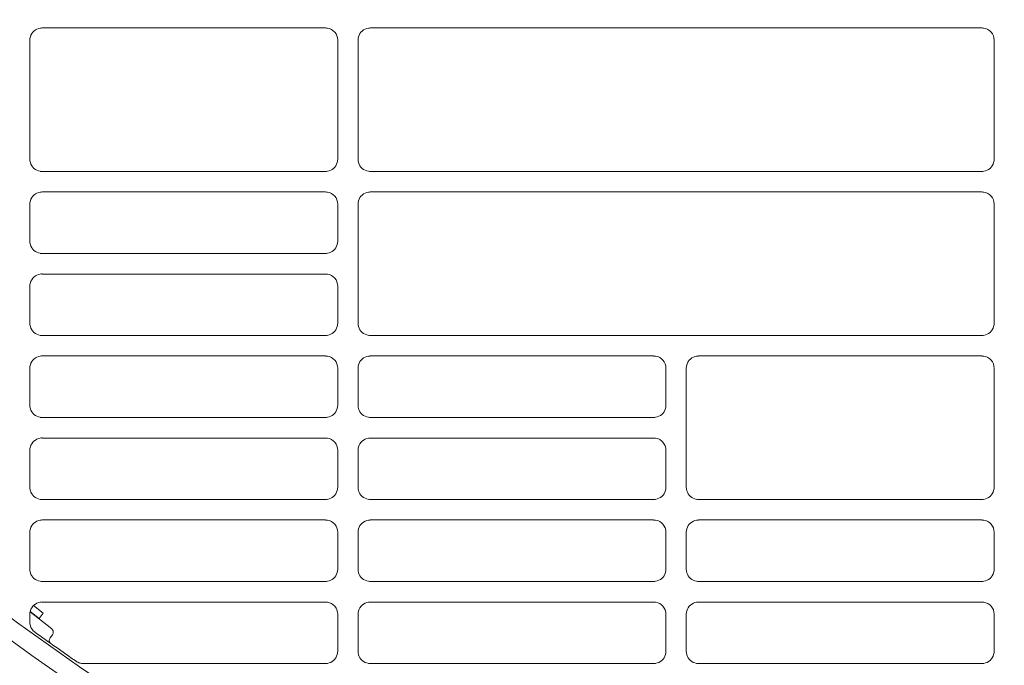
# Model space of a CAD drawing. Header units: millimetres. Extents: x -3034 to 546681, y -100001 to 133386.
# Tile 160 of 173: x 102399 to 102519, y -18300 to -18221. Entities that reach past the tile are written whole.
import ezdxf

# ---------------------------------------------------------------- set-up
doc = ezdxf.new("R2010")
doc.units = ezdxf.units.MM
doc.linetypes.add('ACAD_ISO03W100', pattern=[150, 60, -90])
doc.layers.get('Defpoints').update_dxf_attribs({"color": 252})
for name, color, linetype in [('___INST__AR_podstawy', 3, 'Continuous'), ('DETAIL', 5, 'Continuous'), ('ELEK CIENKIE', 80, 'Continuous'), ('ELEK ODGROMÓWKA', 214, 'Continuous')]:
    doc.layers.add(name, color=color, linetype=linetype)
doc.layers.add('I_WYMIARY', color=6, linetype='Continuous', lineweight=18)
doc.styles.add('DETALE1_100', font='arial.ttf', dxfattribs={"width": 0.6, "height": 200})
doc.dimstyles.new('Detale 1_100', dxfattribs={"dimscale": 0.12, "dimtxt": 250, "dimasz": 20, "dimexe": 50, "dimexo": 0, "dimgap": 30, "dimtad": 1, "dimdec": 1, "dimlfac": 0.1, "dimzin": 9, "dimdsep": 46, "dimtxsty": 'DETALE1_100', "dimblk1": 'DIM_KRESKA_', "dimblk2": 'DIM_KRESKA_', "dimsah": 1, "dimcen": 0, "dimse1": 1, "dimse2": 1, "dimclrd": 256, "dimclre": 256, "dimclrt": 256, "dimadec": 0, "dimazin": 0, "dimtfac": 0.01, "dimtdec": 1, "dimtix": 1, "dimtofl": 0, "dimtmove": 0, "dimatfit": 3, "dimfxl": 1, "dimtolj": 1, "dimtzin": 12, "dimlwd": -1, "dimarcsym": 0})

# ---------------------------------------------------------------- blocks, each defined once
blk = doc.blocks.new('iglice')
at = {"layer": 'ELEK CIENKIE', "color": 80, "linetype": 'ACAD_ISO03W100', "ltscale": 3}
blk.add_circle((-5706.4, 7322.5), 4350, dxfattribs=at)
blk = doc.blocks.new('wentDACH')
at = {"layer": 'DETAIL', "color": 8, "linetype": 'Continuous', "lineweight": 9}
for p, q in [((-83634.35, 25177.97), (-83634.25, 25178.16)), ((-83634.25, 25178.16), (-83634.12, 25178.32)), ((-83634.12, 25178.32), (-83633.98, 25178.47)), ((-83633.98, 25178.47), (-83633.81, 25178.6)), ((-83633.81, 25178.6), (-83633.62, 25178.7)), ((-83633.62, 25178.7), (-83633.43, 25178.78)), ((-83633.43, 25178.78), (-83633.22, 25178.83)), ((-83598.46, 25178.85), (-83632.99, 25178.85)), ((-83594.35, 25177.97), (-83594.25, 25178.16)), ((-83594.25, 25178.16), (-83594.13, 25178.32)), ((-83594.13, 25178.32), (-83593.98, 25178.47)), ((-83593.98, 25178.47), (-83593.81, 25178.6)), ((-83593.81, 25178.6), (-83593.62, 25178.7)), ((-83593.62, 25178.7), (-83593.43, 25178.78)), ((-83593.43, 25178.78), (-83593.22, 25178.83)), ((-83518.46, 25178.85), (-83592.99, 25178.85)), ((-83634.48, 25177.36), (-83634.47, 25177.57)), ((-83634.48, 25177.36), (-83634.48, 25162.84)), ((-83634.47, 25177.57), (-83634.42, 25177.77)), ((-83634.42, 25177.77), (-83634.35, 25177.97)), ((-83596.96, 25162.84), (-83596.96, 25177.35)), ((-83594.48, 25177.35), (-83594.47, 25177.56)), ((-83594.48, 25177.35), (-83594.48, 25162.84)), ((-83594.47, 25177.56), (-83594.42, 25177.77)), ((-83594.42, 25177.77), (-83594.35, 25177.97)), ((-83516.96, 25162.84), (-83516.96, 25177.35)), ((-83634.47, 25162.63), (-83634.48, 25162.84)), ((-83634.42, 25162.42), (-83634.47, 25162.63)), ((-83596.97, 25162.63), (-83597.02, 25162.43)), ((-83596.96, 25162.84), (-83596.97, 25162.63)), ((-83594.47, 25162.63), (-83594.48, 25162.84)), ((-83594.43, 25162.42), (-83594.47, 25162.63)), ((-83516.97, 25162.63), (-83517.02, 25162.43)), ((-83516.96, 25162.84), (-83516.97, 25162.63)), ((-83634.35, 25162.22), (-83634.42, 25162.42)), ((-83634.25, 25162.04), (-83634.35, 25162.22)), ((-83634.13, 25161.87), (-83634.25, 25162.04)), ((-83633.98, 25161.72), (-83634.13, 25161.87)), ((-83633.81, 25161.59), (-83633.98, 25161.72)), ((-83633.63, 25161.49), (-83633.81, 25161.59)), ((-83633.43, 25161.41), (-83633.63, 25161.49)), ((-83633.23, 25161.36), (-83633.43, 25161.41)), ((-83632.99, 25161.35), (-83598.45, 25161.35)), ((-83598.01, 25161.41), (-83598.22, 25161.36)), ((-83597.81, 25161.49), (-83598.01, 25161.41)), ((-83597.63, 25161.59), (-83597.81, 25161.49)), ((-83597.46, 25161.72), (-83597.63, 25161.59)), ((-83597.31, 25161.87), (-83597.46, 25161.72)), ((-83597.19, 25162.04), (-83597.31, 25161.87)), ((-83597.09, 25162.23), (-83597.19, 25162.04)), ((-83597.02, 25162.43), (-83597.09, 25162.23)), ((-83594.35, 25162.22), (-83594.43, 25162.42)), ((-83594.25, 25162.04), (-83594.35, 25162.22)), ((-83594.13, 25161.87), (-83594.25, 25162.04)), ((-83593.98, 25161.72), (-83594.13, 25161.87)), ((-83593.81, 25161.59), (-83593.98, 25161.72)), ((-83593.63, 25161.49), (-83593.81, 25161.59)), ((-83593.43, 25161.41), (-83593.63, 25161.49)), ((-83593.23, 25161.36), (-83593.43, 25161.41)), ((-83592.99, 25161.35), (-83518.45, 25161.35)), ((-83518.01, 25161.41), (-83518.22, 25161.36)), ((-83517.81, 25161.49), (-83518.01, 25161.41)), ((-83517.63, 25161.59), (-83517.81, 25161.49)), ((-83517.46, 25161.72), (-83517.63, 25161.59)), ((-83517.32, 25161.87), (-83517.46, 25161.72)), ((-83517.19, 25162.04), (-83517.32, 25161.87)), ((-83517.09, 25162.23), (-83517.19, 25162.04)), ((-83517.02, 25162.43), (-83517.09, 25162.23)), ((-83634.47, 25157.57), (-83634.42, 25157.77)), ((-83634.42, 25157.77), (-83634.35, 25157.97)), ((-83634.35, 25157.97), (-83634.25, 25158.16)), ((-83634.25, 25158.16), (-83634.12, 25158.33)), ((-83634.12, 25158.33), (-83633.98, 25158.47)), ((-83633.98, 25158.47), (-83633.81, 25158.6)), ((-83633.81, 25158.6), (-83633.62, 25158.7)), ((-83633.62, 25158.7), (-83633.43, 25158.78)), ((-83633.43, 25158.78), (-83633.22, 25158.83)), ((-83598.46, 25158.85), (-83632.99, 25158.85)), ((-83594.47, 25157.57), (-83594.42, 25157.77)), ((-83594.42, 25157.77), (-83594.35, 25157.97)), ((-83594.35, 25157.97), (-83594.25, 25158.16)), ((-83594.25, 25158.16), (-83594.13, 25158.32)), ((-83594.13, 25158.32), (-83593.98, 25158.47)), ((-83593.98, 25158.47), (-83593.81, 25158.6)), ((-83593.81, 25158.6), (-83593.62, 25158.7)), ((-83593.62, 25158.7), (-83593.43, 25158.78)), ((-83593.43, 25158.78), (-83593.22, 25158.83)), ((-83518.46, 25158.85), (-83592.99, 25158.85)), ((-83634.48, 25157.36), (-83634.47, 25157.57)), ((-83634.48, 25157.36), (-83634.48, 25152.84)), ((-83596.96, 25152.85), (-83596.96, 25157.35)), ((-83594.48, 25157.36), (-83594.47, 25157.57)), ((-83594.48, 25157.36), (-83594.48, 25142.84)), ((-83516.96, 25142.84), (-83516.96, 25157.35)), ((-83634.47, 25152.63), (-83634.48, 25152.84)), ((-83634.42, 25152.42), (-83634.47, 25152.63)), ((-83634.35, 25152.22), (-83634.42, 25152.42)), ((-83634.25, 25152.04), (-83634.35, 25152.22)), ((-83634.13, 25151.87), (-83634.25, 25152.04)), ((-83633.98, 25151.72), (-83634.13, 25151.87)), ((-83597.31, 25151.87), (-83597.46, 25151.72)), ((-83597.19, 25152.04), (-83597.31, 25151.87)), ((-83597.09, 25152.23), (-83597.19, 25152.04)), ((-83597.02, 25152.43), (-83597.09, 25152.23)), ((-83596.97, 25152.64), (-83597.02, 25152.43)), ((-83596.96, 25152.85), (-83596.97, 25152.64)), ((-83633.81, 25151.59), (-83633.98, 25151.72)), ((-83633.63, 25151.49), (-83633.81, 25151.59)), ((-83633.43, 25151.41), (-83633.63, 25151.49)), ((-83633.23, 25151.37), (-83633.43, 25151.41)), ((-83632.99, 25151.35), (-83598.45, 25151.35)), ((-83598.01, 25151.41), (-83598.22, 25151.37)), ((-83597.81, 25151.49), (-83598.01, 25151.41)), ((-83597.63, 25151.59), (-83597.81, 25151.49)), ((-83597.46, 25151.72), (-83597.63, 25151.59)), ((-83634.35, 25147.97), (-83634.25, 25148.15)), ((-83634.25, 25148.15), (-83634.12, 25148.32)), ((-83634.12, 25148.32), (-83633.98, 25148.47)), ((-83633.98, 25148.47), (-83633.81, 25148.6)), ((-83633.81, 25148.6), (-83633.62, 25148.7)), ((-83633.62, 25148.7), (-83633.43, 25148.78)), ((-83633.43, 25148.78), (-83633.22, 25148.83)), ((-83598.46, 25148.84), (-83632.99, 25148.84)), ((-83634.48, 25147.35), (-83634.47, 25147.56)), ((-83634.48, 25147.35), (-83634.48, 25142.84)), ((-83634.47, 25147.56), (-83634.42, 25147.77)), ((-83634.42, 25147.77), (-83634.35, 25147.97)), ((-83596.96, 25142.84), (-83596.96, 25147.35)), ((-83634.47, 25142.63), (-83634.48, 25142.84)), ((-83634.42, 25142.42), (-83634.47, 25142.63)), ((-83634.35, 25142.22), (-83634.42, 25142.42)), ((-83634.25, 25142.04), (-83634.35, 25142.22)), ((-83597.09, 25142.23), (-83597.19, 25142.04)), ((-83597.02, 25142.43), (-83597.09, 25142.23)), ((-83596.97, 25142.63), (-83597.02, 25142.43)), ((-83596.96, 25142.84), (-83596.97, 25142.63)), ((-83594.47, 25142.63), (-83594.48, 25142.84)), ((-83594.43, 25142.42), (-83594.47, 25142.63)), ((-83594.35, 25142.22), (-83594.43, 25142.42)), ((-83594.25, 25142.04), (-83594.35, 25142.22)), ((-83517.09, 25142.23), (-83517.19, 25142.04)), ((-83517.02, 25142.43), (-83517.09, 25142.23)), ((-83516.97, 25142.63), (-83517.02, 25142.43)), ((-83516.96, 25142.84), (-83516.97, 25142.63)), ((-83634.13, 25141.87), (-83634.25, 25142.04)), ((-83633.98, 25141.72), (-83634.13, 25141.87)), ((-83633.81, 25141.59), (-83633.98, 25141.72)), ((-83633.63, 25141.49), (-83633.81, 25141.59)), ((-83633.43, 25141.41), (-83633.63, 25141.49)), ((-83633.23, 25141.36), (-83633.43, 25141.41)), ((-83632.99, 25141.35), (-83598.45, 25141.35)), ((-83598.01, 25141.41), (-83598.22, 25141.36)), ((-83597.81, 25141.49), (-83598.01, 25141.41)), ((-83597.63, 25141.59), (-83597.81, 25141.49)), ((-83597.46, 25141.72), (-83597.63, 25141.59)), ((-83597.31, 25141.87), (-83597.46, 25141.72)), ((-83597.19, 25142.04), (-83597.31, 25141.87)), ((-83594.13, 25141.87), (-83594.25, 25142.04)), ((-83593.98, 25141.72), (-83594.13, 25141.87)), ((-83593.81, 25141.59), (-83593.98, 25141.72)), ((-83593.63, 25141.49), (-83593.81, 25141.59)), ((-83593.43, 25141.41), (-83593.63, 25141.49)), ((-83593.23, 25141.36), (-83593.43, 25141.41)), ((-83592.99, 25141.35), (-83518.45, 25141.35)), ((-83518.01, 25141.41), (-83518.22, 25141.36)), ((-83517.81, 25141.49), (-83518.01, 25141.41)), ((-83517.63, 25141.59), (-83517.81, 25141.49)), ((-83517.46, 25141.72), (-83517.63, 25141.59)), ((-83517.32, 25141.87), (-83517.46, 25141.72)), ((-83517.19, 25142.04), (-83517.32, 25141.87)), ((-83633.98, 25138.47), (-83633.81, 25138.6)), ((-83633.81, 25138.6), (-83633.62, 25138.7)), ((-83633.62, 25138.7), (-83633.43, 25138.78)), ((-83633.43, 25138.78), (-83633.22, 25138.83)), ((-83598.46, 25138.85), (-83632.99, 25138.85)), ((-83593.98, 25138.47), (-83593.81, 25138.6)), ((-83593.81, 25138.6), (-83593.62, 25138.7)), ((-83593.62, 25138.7), (-83593.43, 25138.78)), ((-83593.43, 25138.78), (-83593.22, 25138.83)), ((-83558.46, 25138.85), (-83592.99, 25138.85)), ((-83553.98, 25138.47), (-83553.81, 25138.6)), ((-83553.81, 25138.6), (-83553.62, 25138.7)), ((-83553.62, 25138.7), (-83553.43, 25138.78)), ((-83553.43, 25138.78), (-83553.22, 25138.83)), ((-83518.46, 25138.85), (-83552.99, 25138.85)), ((-83634.48, 25137.36), (-83634.47, 25137.57)), ((-83634.48, 25137.36), (-83634.48, 25132.84)), ((-83634.47, 25137.57), (-83634.42, 25137.77)), ((-83634.42, 25137.77), (-83634.35, 25137.97)), ((-83634.35, 25137.97), (-83634.25, 25138.16)), ((-83634.25, 25138.16), (-83634.12, 25138.33)), ((-83634.12, 25138.33), (-83633.98, 25138.47)), ((-83596.96, 25132.85), (-83596.96, 25137.35)), ((-83594.48, 25137.36), (-83594.47, 25137.57)), ((-83594.48, 25137.36), (-83594.48, 25132.84)), ((-83594.47, 25137.57), (-83594.42, 25137.77)), ((-83594.42, 25137.77), (-83594.35, 25137.97)), ((-83594.35, 25137.97), (-83594.25, 25138.16)), ((-83594.25, 25138.16), (-83594.12, 25138.33)), ((-83594.12, 25138.33), (-83593.98, 25138.47)), ((-83556.96, 25132.85), (-83556.96, 25137.35)), ((-83554.48, 25137.35), (-83554.47, 25137.56)), ((-83554.48, 25137.35), (-83554.48, 25122.84)), ((-83554.47, 25137.56), (-83554.42, 25137.77)), ((-83554.42, 25137.77), (-83554.35, 25137.97)), ((-83554.35, 25137.97), (-83554.25, 25138.16)), ((-83554.25, 25138.16), (-83554.13, 25138.32)), ((-83554.13, 25138.32), (-83553.98, 25138.47)), ((-83516.96, 25122.84), (-83516.96, 25137.35)), ((-83634.47, 25132.63), (-83634.48, 25132.84)), ((-83634.42, 25132.42), (-83634.47, 25132.63)), ((-83596.97, 25132.64), (-83597.02, 25132.43)), ((-83596.96, 25132.85), (-83596.97, 25132.64)), ((-83594.47, 25132.63), (-83594.48, 25132.84)), ((-83594.43, 25132.42), (-83594.47, 25132.63)), ((-83556.97, 25132.64), (-83557.02, 25132.43)), ((-83556.96, 25132.85), (-83556.97, 25132.64)), ((-83634.35, 25132.22), (-83634.42, 25132.42)), ((-83634.25, 25132.04), (-83634.35, 25132.22)), ((-83634.13, 25131.87), (-83634.25, 25132.04)), ((-83633.98, 25131.72), (-83634.13, 25131.87)), ((-83633.81, 25131.59), (-83633.98, 25131.72)), ((-83633.63, 25131.49), (-83633.81, 25131.59)), ((-83633.43, 25131.41), (-83633.63, 25131.49)), ((-83633.23, 25131.37), (-83633.43, 25131.41)), ((-83632.99, 25131.35), (-83598.45, 25131.35)), ((-83598.01, 25131.41), (-83598.22, 25131.37)), ((-83597.81, 25131.49), (-83598.01, 25131.41)), ((-83597.63, 25131.59), (-83597.81, 25131.49)), ((-83597.46, 25131.72), (-83597.63, 25131.59)), ((-83597.31, 25131.87), (-83597.46, 25131.72)), ((-83597.19, 25132.04), (-83597.31, 25131.87)), ((-83597.09, 25132.23), (-83597.19, 25132.04)), ((-83597.02, 25132.43), (-83597.09, 25132.23)), ((-83594.35, 25132.22), (-83594.43, 25132.42)), ((-83594.25, 25132.04), (-83594.35, 25132.22)), ((-83594.13, 25131.87), (-83594.25, 25132.04)), ((-83593.98, 25131.72), (-83594.13, 25131.87)), ((-83593.81, 25131.59), (-83593.98, 25131.72)), ((-83593.63, 25131.49), (-83593.81, 25131.59)), ((-83593.43, 25131.41), (-83593.63, 25131.49)), ((-83593.23, 25131.37), (-83593.43, 25131.41)), ((-83592.99, 25131.35), (-83558.45, 25131.35)), ((-83558.01, 25131.41), (-83558.22, 25131.37)), ((-83557.81, 25131.49), (-83558.01, 25131.41)), ((-83557.63, 25131.59), (-83557.81, 25131.49)), ((-83557.46, 25131.72), (-83557.63, 25131.59)), ((-83557.31, 25131.87), (-83557.46, 25131.72)), ((-83557.19, 25132.04), (-83557.31, 25131.87)), ((-83557.09, 25132.23), (-83557.19, 25132.04)), ((-83557.02, 25132.43), (-83557.09, 25132.23)), ((-83634.47, 25127.56), (-83634.42, 25127.77)), ((-83634.42, 25127.77), (-83634.35, 25127.97)), ((-83634.35, 25127.97), (-83634.25, 25128.15)), ((-83634.25, 25128.15), (-83634.12, 25128.32)), ((-83634.12, 25128.32), (-83633.98, 25128.47)), ((-83633.98, 25128.47), (-83633.81, 25128.6)), ((-83633.81, 25128.6), (-83633.62, 25128.7)), ((-83633.62, 25128.7), (-83633.43, 25128.78)), ((-83633.43, 25128.78), (-83633.22, 25128.83)), ((-83598.46, 25128.84), (-83632.99, 25128.84)), ((-83594.47, 25127.56), (-83594.42, 25127.77)), ((-83594.42, 25127.77), (-83594.35, 25127.97)), ((-83594.35, 25127.97), (-83594.25, 25128.15)), ((-83594.25, 25128.15), (-83594.12, 25128.32)), ((-83594.12, 25128.32), (-83593.98, 25128.47)), ((-83593.98, 25128.47), (-83593.81, 25128.6)), ((-83593.81, 25128.6), (-83593.62, 25128.7)), ((-83593.62, 25128.7), (-83593.43, 25128.78)), ((-83593.43, 25128.78), (-83593.22, 25128.83)), ((-83558.46, 25128.84), (-83592.99, 25128.84)), ((-83634.48, 25127.35), (-83634.47, 25127.56)), ((-83634.48, 25127.35), (-83634.48, 25122.84)), ((-83596.96, 25122.84), (-83596.96, 25127.35)), ((-83594.48, 25127.35), (-83594.47, 25127.56)), ((-83594.48, 25127.35), (-83594.48, 25122.84)), ((-83556.96, 25122.84), (-83556.96, 25127.35)), ((-83634.47, 25122.63), (-83634.48, 25122.84)), ((-83634.42, 25122.42), (-83634.47, 25122.63)), ((-83634.35, 25122.22), (-83634.42, 25122.42)), ((-83634.25, 25122.04), (-83634.35, 25122.22)), ((-83634.13, 25121.87), (-83634.25, 25122.04)), ((-83633.98, 25121.72), (-83634.13, 25121.87)), ((-83597.31, 25121.87), (-83597.46, 25121.72)), ((-83597.19, 25122.04), (-83597.31, 25121.87)), ((-83597.09, 25122.23), (-83597.19, 25122.04)), ((-83597.02, 25122.43), (-83597.09, 25122.23)), ((-83596.97, 25122.63), (-83597.02, 25122.43)), ((-83596.96, 25122.84), (-83596.97, 25122.63)), ((-83594.47, 25122.63), (-83594.48, 25122.84)), ((-83594.43, 25122.42), (-83594.47, 25122.63)), ((-83594.35, 25122.22), (-83594.43, 25122.42)), ((-83594.25, 25122.04), (-83594.35, 25122.22)), ((-83594.13, 25121.87), (-83594.25, 25122.04)), ((-83593.98, 25121.72), (-83594.13, 25121.87)), ((-83557.31, 25121.87), (-83557.46, 25121.72)), ((-83557.19, 25122.04), (-83557.31, 25121.87)), ((-83557.09, 25122.23), (-83557.19, 25122.04)), ((-83557.02, 25122.43), (-83557.09, 25122.23)), ((-83556.97, 25122.63), (-83557.02, 25122.43)), ((-83556.96, 25122.84), (-83556.97, 25122.63)), ((-83554.47, 25122.63), (-83554.48, 25122.84)), ((-83554.43, 25122.42), (-83554.47, 25122.63)), ((-83554.35, 25122.22), (-83554.43, 25122.42)), ((-83554.25, 25122.04), (-83554.35, 25122.22)), ((-83554.13, 25121.87), (-83554.25, 25122.04)), ((-83553.98, 25121.72), (-83554.13, 25121.87)), ((-83517.31, 25121.87), (-83517.46, 25121.72)), ((-83517.19, 25122.04), (-83517.31, 25121.87)), ((-83517.09, 25122.23), (-83517.19, 25122.04)), ((-83517.02, 25122.43), (-83517.09, 25122.23)), ((-83516.97, 25122.63), (-83517.02, 25122.43)), ((-83516.96, 25122.84), (-83516.97, 25122.63)), ((-83633.81, 25121.59), (-83633.98, 25121.72)), ((-83633.63, 25121.49), (-83633.81, 25121.59)), ((-83633.43, 25121.41), (-83633.63, 25121.49)), ((-83633.23, 25121.36), (-83633.43, 25121.41)), ((-83632.99, 25121.35), (-83598.45, 25121.35)), ((-83598.01, 25121.41), (-83598.22, 25121.36)), ((-83597.81, 25121.49), (-83598.01, 25121.41)), ((-83597.63, 25121.59), (-83597.81, 25121.49)), ((-83597.46, 25121.72), (-83597.63, 25121.59)), ((-83593.81, 25121.59), (-83593.98, 25121.72)), ((-83593.63, 25121.49), (-83593.81, 25121.59)), ((-83593.43, 25121.41), (-83593.63, 25121.49)), ((-83593.23, 25121.36), (-83593.43, 25121.41)), ((-83592.99, 25121.35), (-83558.45, 25121.35)), ((-83558.01, 25121.41), (-83558.22, 25121.36)), ((-83557.81, 25121.49), (-83558.01, 25121.41)), ((-83557.63, 25121.59), (-83557.81, 25121.49)), ((-83557.46, 25121.72), (-83557.63, 25121.59)), ((-83553.81, 25121.59), (-83553.98, 25121.72)), ((-83553.63, 25121.49), (-83553.81, 25121.59)), ((-83553.43, 25121.41), (-83553.63, 25121.49)), ((-83553.23, 25121.36), (-83553.43, 25121.41)), ((-83552.99, 25121.35), (-83518.45, 25121.35)), ((-83518.01, 25121.41), (-83518.22, 25121.36)), ((-83517.81, 25121.49), (-83518.01, 25121.41)), ((-83517.63, 25121.59), (-83517.81, 25121.49)), ((-83517.46, 25121.72), (-83517.63, 25121.59)), ((-83634.35, 25117.97), (-83634.25, 25118.16)), ((-83634.25, 25118.16), (-83634.12, 25118.33)), ((-83634.12, 25118.33), (-83633.98, 25118.48)), ((-83633.98, 25118.48), (-83633.81, 25118.6)), ((-83633.81, 25118.6), (-83633.62, 25118.7)), ((-83633.62, 25118.7), (-83633.43, 25118.78)), ((-83633.43, 25118.78), (-83633.22, 25118.83)), ((-83598.46, 25118.85), (-83632.99, 25118.85)), ((-83594.35, 25117.97), (-83594.25, 25118.16)), ((-83594.25, 25118.16), (-83594.12, 25118.33)), ((-83594.12, 25118.33), (-83593.98, 25118.48)), ((-83593.98, 25118.48), (-83593.81, 25118.6)), ((-83593.81, 25118.6), (-83593.62, 25118.7)), ((-83593.62, 25118.7), (-83593.43, 25118.78)), ((-83593.43, 25118.78), (-83593.22, 25118.83)), ((-83558.46, 25118.85), (-83592.99, 25118.85)), ((-83554.35, 25117.97), (-83554.25, 25118.16)), ((-83554.25, 25118.16), (-83554.13, 25118.33)), ((-83554.13, 25118.33), (-83553.98, 25118.47)), ((-83553.98, 25118.47), (-83553.81, 25118.6)), ((-83553.81, 25118.6), (-83553.62, 25118.7)), ((-83553.62, 25118.7), (-83553.43, 25118.78)), ((-83553.43, 25118.78), (-83553.22, 25118.83)), ((-83518.46, 25118.85), (-83552.99, 25118.85)), ((-83634.48, 25117.36), (-83634.47, 25117.57)), ((-83634.48, 25117.36), (-83634.48, 25112.84)), ((-83634.47, 25117.57), (-83634.42, 25117.77)), ((-83634.42, 25117.77), (-83634.35, 25117.97)), ((-83596.96, 25112.85), (-83596.96, 25117.35)), ((-83594.48, 25117.36), (-83594.47, 25117.57)), ((-83594.48, 25117.36), (-83594.48, 25112.84)), ((-83594.47, 25117.57), (-83594.42, 25117.77)), ((-83594.42, 25117.77), (-83594.35, 25117.97)), ((-83556.96, 25112.85), (-83556.96, 25117.35)), ((-83554.48, 25117.36), (-83554.47, 25117.57)), ((-83554.48, 25117.36), (-83554.48, 25112.84)), ((-83554.47, 25117.57), (-83554.42, 25117.77)), ((-83554.42, 25117.77), (-83554.35, 25117.97)), ((-83516.96, 25112.85), (-83516.96, 25117.35)), ((-83634.47, 25112.63), (-83634.48, 25112.84)), ((-83634.42, 25112.42), (-83634.47, 25112.63)), ((-83634.35, 25112.22), (-83634.42, 25112.42)), ((-83634.25, 25112.04), (-83634.35, 25112.22)), ((-83597.09, 25112.23), (-83597.19, 25112.04)), ((-83597.02, 25112.43), (-83597.09, 25112.23)), ((-83596.97, 25112.64), (-83597.02, 25112.43)), ((-83596.96, 25112.85), (-83596.97, 25112.64)), ((-83594.47, 25112.63), (-83594.48, 25112.84)), ((-83594.43, 25112.42), (-83594.47, 25112.63)), ((-83594.35, 25112.22), (-83594.43, 25112.42)), ((-83594.25, 25112.04), (-83594.35, 25112.22)), ((-83557.09, 25112.23), (-83557.19, 25112.04)), ((-83557.02, 25112.43), (-83557.09, 25112.23)), ((-83556.97, 25112.64), (-83557.02, 25112.43)), ((-83556.96, 25112.85), (-83556.97, 25112.64)), ((-83554.47, 25112.63), (-83554.48, 25112.84)), ((-83554.43, 25112.42), (-83554.47, 25112.63)), ((-83554.35, 25112.23), (-83554.43, 25112.42)), ((-83554.25, 25112.04), (-83554.35, 25112.23)), ((-83517.09, 25112.23), (-83517.19, 25112.04)), ((-83517.02, 25112.43), (-83517.09, 25112.23)), ((-83516.97, 25112.64), (-83517.02, 25112.43)), ((-83516.96, 25112.85), (-83516.97, 25112.64)), ((-83634.13, 25111.87), (-83634.25, 25112.04)), ((-83633.98, 25111.72), (-83634.13, 25111.87)), ((-83633.81, 25111.59), (-83633.98, 25111.72)), ((-83633.63, 25111.49), (-83633.81, 25111.59)), ((-83633.43, 25111.41), (-83633.63, 25111.49)), ((-83633.23, 25111.37), (-83633.43, 25111.41)), ((-83632.99, 25111.35), (-83598.45, 25111.35)), ((-83598.01, 25111.41), (-83598.22, 25111.37)), ((-83597.81, 25111.49), (-83598.01, 25111.41)), ((-83597.63, 25111.59), (-83597.81, 25111.49)), ((-83597.46, 25111.72), (-83597.63, 25111.59)), ((-83597.31, 25111.87), (-83597.46, 25111.72)), ((-83597.19, 25112.04), (-83597.31, 25111.87)), ((-83594.13, 25111.87), (-83594.25, 25112.04)), ((-83593.98, 25111.72), (-83594.13, 25111.87)), ((-83593.81, 25111.59), (-83593.98, 25111.72)), ((-83593.63, 25111.49), (-83593.81, 25111.59)), ((-83593.43, 25111.41), (-83593.63, 25111.49)), ((-83593.23, 25111.37), (-83593.43, 25111.41)), ((-83592.99, 25111.35), (-83558.45, 25111.35)), ((-83558.01, 25111.41), (-83558.22, 25111.37)), ((-83557.81, 25111.49), (-83558.01, 25111.41)), ((-83557.63, 25111.59), (-83557.81, 25111.49)), ((-83557.46, 25111.72), (-83557.63, 25111.59)), ((-83557.31, 25111.87), (-83557.46, 25111.72)), ((-83557.19, 25112.04), (-83557.31, 25111.87)), ((-83554.13, 25111.87), (-83554.25, 25112.04)), ((-83553.98, 25111.72), (-83554.13, 25111.87)), ((-83553.81, 25111.59), (-83553.98, 25111.72)), ((-83553.63, 25111.49), (-83553.81, 25111.59)), ((-83553.43, 25111.41), (-83553.63, 25111.49)), ((-83553.23, 25111.37), (-83553.43, 25111.41)), ((-83552.99, 25111.35), (-83518.45, 25111.35)), ((-83518.01, 25111.42), (-83518.22, 25111.37)), ((-83517.81, 25111.49), (-83518.01, 25111.42)), ((-83517.63, 25111.6), (-83517.81, 25111.49)), ((-83517.46, 25111.72), (-83517.63, 25111.6)), ((-83517.31, 25111.87), (-83517.46, 25111.72)), ((-83517.19, 25112.04), (-83517.31, 25111.87)), ((-83633.98, 25108.47), (-83633.81, 25108.6)), ((-83633.81, 25108.6), (-83633.62, 25108.7)), ((-83633.62, 25108.7), (-83633.43, 25108.78)), ((-83633.43, 25108.78), (-83633.22, 25108.83)), ((-83598.46, 25108.84), (-83632.98, 25108.84)), ((-83593.98, 25108.47), (-83593.81, 25108.6)), ((-83593.81, 25108.6), (-83593.62, 25108.7)), ((-83593.62, 25108.7), (-83593.43, 25108.78)), ((-83593.43, 25108.78), (-83593.22, 25108.83)), ((-83558.46, 25108.84), (-83592.99, 25108.84)), ((-83553.98, 25108.47), (-83553.81, 25108.6)), ((-83553.81, 25108.6), (-83553.62, 25108.7)), ((-83553.62, 25108.7), (-83553.43, 25108.78)), ((-83553.43, 25108.78), (-83553.22, 25108.82)), ((-83518.46, 25108.84), (-83552.99, 25108.84)), ((-83634.48, 25107.35), (-83634.47, 25107.56)), ((-83634.48, 25107.35), (-83634.48, 25106.38)), ((-83634.47, 25107.56), (-83634.42, 25107.77)), ((-83631.81, 25105.56), (-83634.45, 25107.63)), ((-83633.34, 25106.85), (-83634.44, 25107.7)), ((-83634.42, 25107.77), (-83634.35, 25107.97)), ((-83634.35, 25107.97), (-83634.25, 25108.15)), ((-83634.25, 25108.15), (-83634.12, 25108.32)), ((-83634.12, 25108.32), (-83633.98, 25108.47)), ((-83634.04, 25108.41), (-83632.85, 25107.48)), ((-83632.85, 25107.48), (-83633.34, 25106.85)), ((-83596.96, 25102.84), (-83596.96, 25107.35)), ((-83594.48, 25107.35), (-83594.47, 25107.56)), ((-83594.48, 25107.35), (-83594.48, 25102.84)), ((-83594.47, 25107.56), (-83594.42, 25107.77)), ((-83594.42, 25107.77), (-83594.35, 25107.97)), ((-83594.35, 25107.97), (-83594.25, 25108.15)), ((-83594.25, 25108.15), (-83594.12, 25108.32)), ((-83594.12, 25108.32), (-83593.98, 25108.47)), ((-83556.96, 25102.84), (-83556.96, 25107.35)), ((-83554.48, 25107.35), (-83554.47, 25107.56)), ((-83554.48, 25107.35), (-83554.48, 25102.84)), ((-83554.47, 25107.56), (-83554.42, 25107.77)), ((-83554.42, 25107.77), (-83554.35, 25107.97)), ((-83554.35, 25107.97), (-83554.25, 25108.15)), ((-83554.25, 25108.15), (-83554.13, 25108.32)), ((-83554.13, 25108.32), (-83553.98, 25108.47)), ((-83516.96, 25102.84), (-83516.96, 25107.35)), ((-83632.02, 25104.49), (-83631.72, 25104.86)), ((-83596.97, 25102.63), (-83597.02, 25102.43)), ((-83596.96, 25102.84), (-83596.97, 25102.63)), ((-83594.47, 25102.63), (-83594.48, 25102.84)), ((-83594.43, 25102.42), (-83594.47, 25102.63)), ((-83556.97, 25102.63), (-83557.02, 25102.43)), ((-83556.96, 25102.84), (-83556.97, 25102.63)), ((-83554.47, 25102.63), (-83554.48, 25102.84)), ((-83554.43, 25102.42), (-83554.47, 25102.63)), ((-83516.97, 25102.63), (-83517.02, 25102.43)), ((-83516.96, 25102.84), (-83516.97, 25102.63)), ((-83627.98, 25101.35), (-83598.45, 25101.35)), ((-83598.01, 25101.41), (-83598.22, 25101.36)), ((-83597.81, 25101.49), (-83598.01, 25101.41)), ((-83597.63, 25101.59), (-83597.81, 25101.49)), ((-83597.46, 25101.72), (-83597.63, 25101.59)), ((-83597.31, 25101.87), (-83597.46, 25101.72)), ((-83597.19, 25102.04), (-83597.31, 25101.87)), ((-83597.09, 25102.23), (-83597.19, 25102.04)), ((-83597.02, 25102.43), (-83597.09, 25102.23)), ((-83594.35, 25102.22), (-83594.43, 25102.42)), ((-83594.25, 25102.04), (-83594.35, 25102.22)), ((-83594.13, 25101.87), (-83594.25, 25102.04)), ((-83593.98, 25101.72), (-83594.13, 25101.87)), ((-83593.81, 25101.59), (-83593.98, 25101.72)), ((-83593.63, 25101.49), (-83593.81, 25101.59)), ((-83593.43, 25101.41), (-83593.63, 25101.49)), ((-83593.23, 25101.36), (-83593.43, 25101.41)), ((-83592.99, 25101.35), (-83558.45, 25101.35)), ((-83558.01, 25101.41), (-83558.22, 25101.36)), ((-83557.81, 25101.49), (-83558.01, 25101.41)), ((-83557.63, 25101.59), (-83557.81, 25101.49)), ((-83557.46, 25101.72), (-83557.63, 25101.59)), ((-83557.31, 25101.87), (-83557.46, 25101.72)), ((-83557.19, 25102.04), (-83557.31, 25101.87)), ((-83557.09, 25102.23), (-83557.19, 25102.04)), ((-83557.02, 25102.43), (-83557.09, 25102.23)), ((-83554.35, 25102.22), (-83554.43, 25102.42)), ((-83554.25, 25102.04), (-83554.35, 25102.22)), ((-83554.13, 25101.87), (-83554.25, 25102.04)), ((-83553.98, 25101.72), (-83554.13, 25101.87)), ((-83553.81, 25101.59), (-83553.98, 25101.72)), ((-83553.63, 25101.49), (-83553.81, 25101.59)), ((-83553.43, 25101.41), (-83553.63, 25101.49)), ((-83553.23, 25101.36), (-83553.43, 25101.41)), ((-83552.99, 25101.35), (-83518.45, 25101.35)), ((-83518.01, 25101.41), (-83518.22, 25101.36)), ((-83517.81, 25101.49), (-83518.01, 25101.41)), ((-83517.63, 25101.59), (-83517.81, 25101.49)), ((-83517.46, 25101.72), (-83517.63, 25101.59)), ((-83517.31, 25101.87), (-83517.46, 25101.72)), ((-83517.19, 25102.04), (-83517.31, 25101.87)), ((-83517.09, 25102.23), (-83517.19, 25102.04)), ((-83517.02, 25102.43), (-83517.09, 25102.23))]:
    blk.add_line(p, q, dxfattribs=at)
for centre, radius, start, end in [((-83435.72, 25380.09), 339.2, 216.5085, 266.7007), ((-83632.99, 25177.33), 1.51, 90.0025, 98.9256), ((-83598.46, 25177.34), 1.5, 81.0391, 89.9974), ((-83598.46, 25177.35), 1.5, 359.9618, 81.0368), ((-83592.99, 25177.33), 1.51, 90.0025, 98.9281), ((-83518.46, 25177.34), 1.5, 81.0448, 89.9974), ((-83518.46, 25177.35), 1.5, 359.9706, 81.064), ((-83435.72, 25380.09), 341.4, 216.5085, 266.2831), ((-83632.99, 25162.85), 1.51, 261.0662, 269.9983), ((-83598.45, 25162.84), 1.49, 270.0017, 278.9663), ((-83592.99, 25162.85), 1.5, 261.064, 269.9983), ((-83518.45, 25162.84), 1.49, 270.0018, 278.9609), ((-83632.99, 25157.33), 1.51, 90.0025, 98.9251), ((-83598.46, 25157.34), 1.5, 81.0395, 89.9974), ((-83598.46, 25157.35), 1.5, 359.9681, 81.0413), ((-83592.99, 25157.33), 1.51, 90.0025, 98.9275), ((-83518.46, 25157.34), 1.5, 81.0452, 89.9974), ((-83518.46, 25157.35), 1.5, 359.9769, 81.0685), ((-83632.99, 25152.85), 1.51, 261.0662, 269.9994), ((-83598.45, 25152.84), 1.49, 270.0028, 278.9672), ((-83632.99, 25147.33), 1.52, 90.0014, 98.9248), ((-83598.46, 25147.34), 1.5, 81.0387, 89.9963), ((-83598.46, 25147.35), 1.5, 359.9713, 81.0426), ((-83632.99, 25142.85), 1.51, 261.0662, 269.9983), ((-83598.45, 25142.84), 1.49, 270.0017, 278.9663), ((-83592.99, 25142.85), 1.5, 261.0639, 269.9983), ((-83518.45, 25142.84), 1.49, 270.0017, 278.9609), ((-83632.99, 25137.33), 1.52, 90.0025, 98.9246), ((-83598.46, 25137.34), 1.5, 81.0399, 89.9974), ((-83598.46, 25137.35), 1.5, 359.9745, 81.0458), ((-83592.99, 25137.33), 1.51, 90.0025, 98.927), ((-83558.46, 25137.34), 1.5, 81.0437, 89.9973), ((-83558.46, 25137.35), 1.5, 359.9789, 81.0603), ((-83552.99, 25137.33), 1.51, 90.0026, 98.9277), ((-83518.46, 25137.34), 1.5, 81.0457, 89.9974), ((-83518.46, 25137.35), 1.5, 359.9832, 81.073), ((-83632.99, 25132.85), 1.51, 261.0662, 269.9994), ((-83598.45, 25132.84), 1.49, 270.0028, 278.9672), ((-83592.99, 25132.85), 1.5, 261.0649, 269.9994), ((-83558.45, 25132.84), 1.49, 270.0028, 278.9645), ((-83632.99, 25127.33), 1.52, 90.0015, 98.9242), ((-83598.46, 25127.34), 1.5, 81.0392, 89.9963), ((-83598.46, 25127.35), 1.5, 359.9776, 81.0471), ((-83592.99, 25127.33), 1.51, 90.0015, 98.9257), ((-83558.46, 25127.34), 1.5, 81.0421, 89.9963), ((-83558.46, 25127.35), 1.5, 359.9821, 81.0608), ((-83632.99, 25122.85), 1.51, 261.0661, 269.9983), ((-83598.45, 25122.84), 1.49, 270.0017, 278.9662), ((-83592.99, 25122.85), 1.5, 261.0638, 269.9983), ((-83558.45, 25122.84), 1.49, 270.0017, 278.9626), ((-83552.99, 25122.85), 1.5, 261.0634, 269.9983), ((-83518.45, 25122.84), 1.49, 270.0017, 278.9609), ((-83632.99, 25117.33), 1.52, 90.0026, 98.924), ((-83598.46, 25117.34), 1.5, 81.0404, 89.9973), ((-83598.46, 25117.35), 1.5, 359.9808, 81.0504), ((-83592.99, 25117.33), 1.51, 90.0026, 98.9264), ((-83558.46, 25117.34), 1.5, 81.0442, 89.9973), ((-83558.46, 25117.35), 1.5, 359.9853, 81.0649), ((-83552.99, 25117.33), 1.51, 90.0026, 98.9272), ((-83518.46, 25117.34), 1.5, 81.0462, 89.9973), ((-83518.46, 25117.35), 1.5, 359.9896, 81.0776), ((-83632.99, 25112.85), 1.5, 261.0661, 269.9994), ((-83598.45, 25112.84), 1.49, 270.0028, 278.9671), ((-83592.99, 25112.85), 1.5, 261.0648, 269.9994), ((-83558.45, 25112.84), 1.49, 270.0028, 278.9644), ((-83552.99, 25112.85), 1.5, 261.0634, 269.9994), ((-83518.45, 25112.84), 1.49, 270.0028, 278.9618), ((-83632.99, 25107.33), 1.52, 90.0015, 98.9237), ((-83598.46, 25107.34), 1.5, 81.0397, 89.9962), ((-83598.46, 25107.35), 1.5, 359.984, 81.0517), ((-83592.99, 25107.33), 1.51, 90.0015, 98.9252), ((-83558.46, 25107.34), 1.5, 81.0426, 89.9962), ((-83558.46, 25107.35), 1.5, 359.9884, 81.0653), ((-83552.99, 25107.33), 1.51, 90.0015, 98.9268), ((-83518.46, 25107.34), 1.5, 81.0455, 89.9962), ((-83518.46, 25107.35), 1.5, 359.9927, 81.0789), ((-83632.98, 25106.38), 1.5, 180.0639, 212.6514), ((-83632.97, 25106.39), 1.51, 212.6733, 234.2218), ((-83435.76, 25380.08), 338.85, 234.2242, 235.2638), ((-83632.12, 25105.17), 0.5, 33.5658, 52.0012), ((-83632.12, 25105.17), 0.5, 321.9999, 340.4331), ((-83632.12, 25105.17), 0.5, 7.0001, 33.5669), ((-83632.12, 25105.17), 0.5, 340.4331, 6.9999), ((-83631.62, 25104.18), 0.5, 141.9989, 227.7677), ((-83627.97, 25102.87), 1.52, 235.2652, 243.9237), ((-83627.97, 25102.86), 1.52, 243.9315, 252.5981), ((-83627.97, 25102.86), 1.51, 252.6069, 269.9447), ((-83598.45, 25102.84), 1.49, 270.0017, 278.9661), ((-83592.99, 25102.85), 1.5, 261.0638, 269.9984), ((-83558.45, 25102.84), 1.49, 270.0017, 278.9625), ((-83552.99, 25102.85), 1.5, 261.0634, 269.9983), ((-83518.45, 25102.84), 1.49, 270.0017, 278.9608)]:
    blk.add_arc(centre, radius, start, end, dxfattribs=at)
blk = doc.blocks.new('DIM_KRESKA_')
for p, q in [((0, 14), (0, -14)), ((-6, 0), (6, 0))]:
    blk.add_line(p, q)
at = {"const_width": 1.2}
blk.add_lwpolyline([(-4.243, -4.243), (4.243, 4.243)], dxfattribs=at)
blk = doc.blocks.new('*D524')
at = {"layer": 'Defpoints', "color": 0}
for p in [(101226.4, -17351.32), (109926.4, -17351.32), (109926.4, -19434.49)]:
    blk.add_point(p, dxfattribs=at)
at = {"layer": 'I_WYMIARY'}
blk.add_line((101228.8, -19434.49), (109924, -19434.49), dxfattribs=at)
at = {"layer": 'I_WYMIARY', "xscale": 2.4, "yscale": 2.4, "zscale": 2.4, "rotation": 180}
blk.add_blockref('DIM_KRESKA_', (101226.4, -19434.49), dxfattribs=at)
at = {"layer": 'I_WYMIARY', "xscale": 2.4, "yscale": 2.4, "zscale": 2.4}
blk.add_blockref('DIM_KRESKA_', (109926.4, -19434.49), dxfattribs=at)
at = {"layer": 'I_WYMIARY', "insert": (105576.4, -19328.7), "char_height": 200, "attachment_point": 5, "style": 'DETALE1_100'}
blk.add_mtext('\\A1;870', dxfattribs=at)

msp = doc.modelspace()

# ---------------------------------------------------------------- block references
at = {"layer": '___INST__AR_podstawy', "color": 210, "lineweight": 40}
msp.add_blockref('wentDACH', (186034.592, -43400.942), dxfattribs=at)
at = {"layer": 'ELEK ODGROMÓWKA'}
msp.add_blockref('iglice', (111335.99, -24243.943), dxfattribs=at)

# ---------------------------------------------------------------- dimensions: what is measured, and where the dimension line sits
at = {"layer": 'I_WYMIARY'}
dim = msp.add_linear_dim(base=(109926.396, -19434.486), p1=(101226.396, -17351.322), p2=(109926.396, -17351.322), dimstyle='Detale 1_100', dxfattribs=at)
dim.commit()
dim.dimension.update_dxf_attribs({"geometry": '*D524', "text_midpoint": (105576.396, -19328.703)})

doc.saveas('drawing.dxf')
